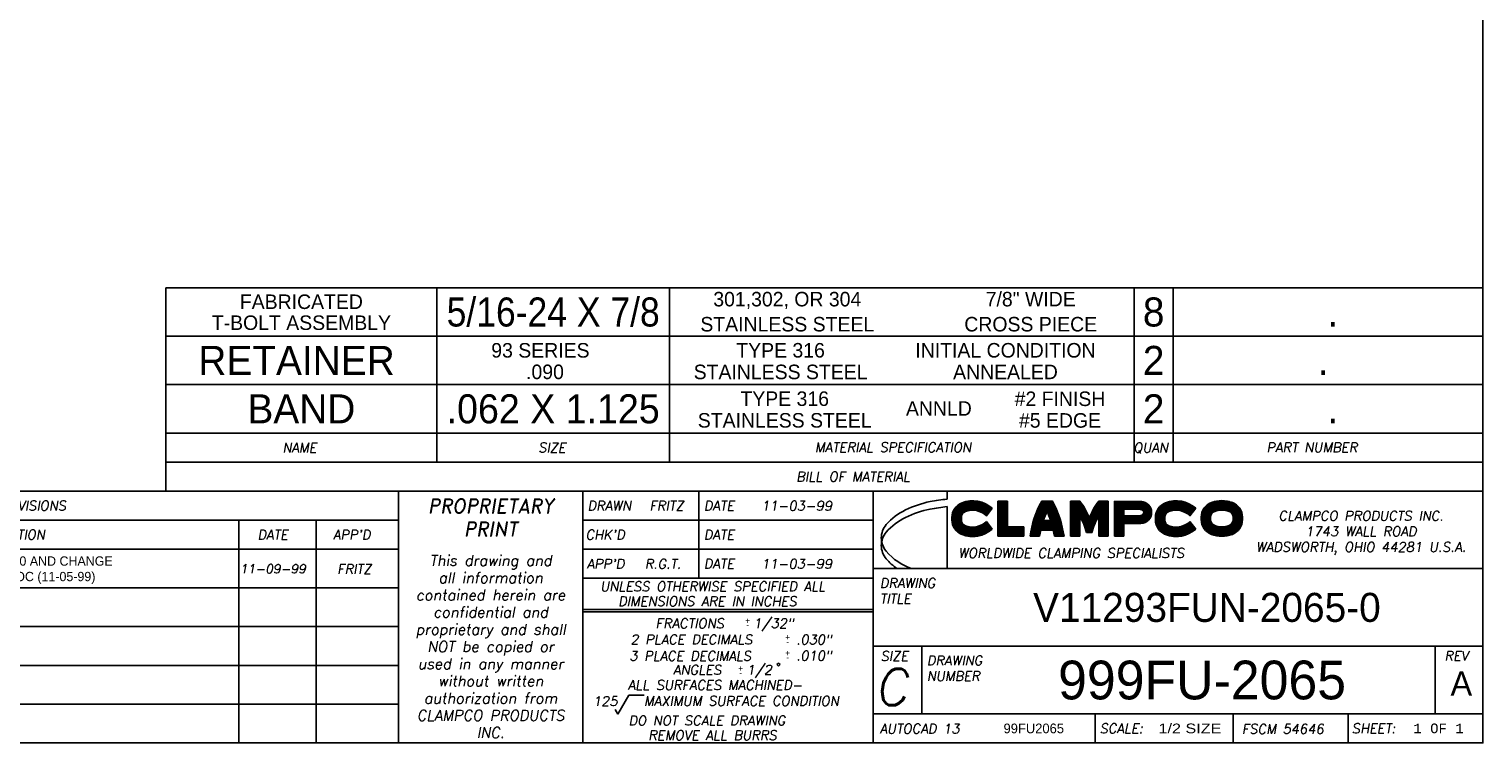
# Model space of a CAD drawing. Extents: x 0 to 21.2, y 0 to 16.2.
# Tile 4 of 6: x 11.8 to 21.2, y 0 to 4.6. Entities that reach past the tile are written whole.
import ezdxf
from ezdxf.enums import TextEntityAlignment as Align

# ---------------------------------------------------------------- set-up
doc = ezdxf.new("R2010")
doc.units = 0
doc.header["$LTSCALE"] = 0.1875
doc.header["$MEASUREMENT"] = 0
doc.layers.get('0').update_dxf_attribs({"linetype": 'CONTINUOUS'})
for name, color, linetype in [('B', 5, 'CONTINUOUS'), ('D', 2, 'CONTINUOUS'), ('O', 4, 'CONTINUOUS'), ('SP', 1, 'CONTINUOUS'), ('T', 2, 'CONTINUOUS')]:
    doc.layers.add(name, color=color, linetype=linetype)
doc.styles.add('MONOTXT', font='monotxt')
doc.styles.add('ROMAND', font='romand', dxfattribs={"oblique": 10})
doc.styles.add('ROMANS', font='romans', dxfattribs={"oblique": 10})
doc.styles.add('TXT', font='txt')

# ---------------------------------------------------------------- blocks, each defined once
blk = doc.blocks.new('DWNF')
at = {"layer": 'T', "color": 1, "style": 'ROMANS', "oblique": 10}
blk.add_text('FRITZ', height=0.062, dxfattribs=at).set_placement((-0.3194, 0.062))
blk.add_attdef('DATE', (0.4028, 0.062), '', height=0.062, dxfattribs=at)
blk = doc.blocks.new('RGT')
at = {"layer": 'T', "color": 3, "style": 'ROMANS', "oblique": 10}
blk.add_text('R.G.T.', height=0.062, dxfattribs=at).set_placement((-0.3498, 0.062))
blk.add_attdef('DATE', (0.4028, 0.062), '', height=0.062, dxfattribs=at)
blk = doc.blocks.new('TITLE')
at = {"layer": 'SP', "flags": 4}
for tag, height, p in [('TITLE?', 0.1875, (-1.7812, 0.7812)), ('DWG.NUMBER?', 0.25, (-1.8125, 0.2812))]:
    blk.add_attdef(tag, text='', height=height, dxfattribs=at).set_placement(p, align=Align.CENTER)
at = {"layer": 'T', "color": 2, "flags": 4}
for tag, p, style in [('FILENAME?', (-3.0938, 0.0625), 'TXT'), ('SHEETOF?', (-0.4487, 0.0629), 'MONOTXT')]:
    blk.add_attdef(tag, p, '', height=0.0625, dxfattribs=dict(at, style=style))
at = {"layer": 'T', "color": 2, "width": 1.181818, "flags": 4}
blk.add_attdef('SCALE?', text='', height=0.0625, dxfattribs=at).set_placement((-2.0938, 0.0625), (-1.6875, 0.0625), align=Align.FIT)
blk = doc.blocks.new('REVF1')
at = {"layer": 'O', "color": 2, "style": 'TXT'}
blk.add_attdef('0', (0.1491, 0.0631), '', height=0.125, dxfattribs=at)
at = {"layer": 'T', "color": 6, "style": 'ROMANS', "oblique": 10}
blk.add_text('FRITZ', height=0.062, dxfattribs=at).set_placement((4.2764, 0.0907))
blk.add_attdef('00-00-00', (3.649, 0.0949), '', height=0.0577, dxfattribs=at)
blk = doc.blocks.new('*X23')
at = {"color": 0}
for p, q in [((7.0852, 1.5035), (7.3248, 1.5035)), ((7.0874, 1.5074), (7.3278, 1.5074)), ((7.0898, 1.5112), (7.3308, 1.5112)), ((7.0925, 1.5151), (7.3326, 1.5151)), ((7.0954, 1.519), (7.3281, 1.519)), ((7.0987, 1.5229), (7.3233, 1.5229)), ((7.1023, 1.5268), (7.3181, 1.5268)), ((7.1063, 1.5306), (7.3126, 1.5306)), ((7.1108, 1.5345), (7.3066, 1.5345)), ((7.1159, 1.5384), (7.3, 1.5384)), ((7.1218, 1.5422), (7.2928, 1.5422)), ((7.1288, 1.5461), (7.2847, 1.5461)), ((7.1374, 1.55), (7.2754, 1.55)), ((7.1483, 1.5539), (7.2645, 1.5539)), ((7.1622, 1.5577), (7.2506, 1.5577)), ((7.1841, 1.5616), (7.2287, 1.5616)), ((7.0731, 1.457), (7.1341, 1.457)), ((7.0731, 1.4531), (7.1341, 1.4531)), ((7.0731, 1.4492), (7.1341, 1.4492)), ((7.0731, 1.4454), (7.1341, 1.4454)), ((7.0731, 1.4415), (7.1341, 1.4415)), ((7.0731, 1.4376), (7.1342, 1.4376)), ((7.0733, 1.4609), (7.1345, 1.4609)), ((7.0733, 1.4338), (7.1345, 1.4338)), ((7.0735, 1.4647), (7.1352, 1.4647)), ((7.0736, 1.4299), (7.1353, 1.4299)), ((7.074, 1.4686), (7.1363, 1.4686)), ((7.074, 1.426), (7.1365, 1.426)), ((7.0745, 1.4725), (7.1378, 1.4725)), ((7.0747, 1.4221), (7.1381, 1.4221)), ((7.0753, 1.4764), (7.1399, 1.4764)), ((7.0754, 1.4183), (7.1403, 1.4183)), ((7.0762, 1.4803), (7.1425, 1.4803)), ((7.0763, 1.4144), (7.143, 1.4144)), ((7.0772, 1.4841), (7.1459, 1.4841)), ((7.0774, 1.4105), (7.1465, 1.4105)), ((7.0785, 1.488), (7.1504, 1.488)), ((7.0799, 1.4919), (7.1566, 1.4919)), ((7.0814, 1.4957), (7.1668, 1.4957)), ((7.0832, 1.4996), (7.182, 1.4996)), ((7.2308, 1.4996), (7.3218, 1.4996)), ((7.246, 1.4957), (7.3188, 1.4957)), ((7.2565, 1.4919), (7.3158, 1.4919)), ((7.2649, 1.488), (7.3128, 1.488)), ((7.2709, 1.4105), (7.3103, 1.4105)), ((7.272, 1.4841), (7.3098, 1.4841)), ((7.2772, 1.4144), (7.3073, 1.4144)), ((7.2782, 1.4803), (7.3068, 1.4803)), ((7.2829, 1.4183), (7.3043, 1.4183)), ((7.2837, 1.4764), (7.3038, 1.4764)), ((7.2879, 1.4221), (7.3013, 1.4221)), ((7.2887, 1.4725), (7.3008, 1.4725)), ((7.2925, 1.426), (7.2983, 1.426)), ((7.2932, 1.4686), (7.2978, 1.4686)), ((7.0787, 1.4066), (7.1512, 1.4066)), ((7.0801, 1.4027), (7.158, 1.4027)), ((7.0817, 1.3989), (7.1688, 1.3989)), ((7.0835, 1.395), (7.1855, 1.395)), ((7.0855, 1.3911), (7.3253, 1.3911)), ((7.0877, 1.3873), (7.3283, 1.3873)), ((7.0902, 1.3834), (7.3313, 1.3834)), ((7.0929, 1.3795), (7.3319, 1.3795)), ((7.0959, 1.3756), (7.3274, 1.3756)), ((7.0992, 1.3718), (7.3225, 1.3718)), ((7.1029, 1.3679), (7.3173, 1.3679)), ((7.107, 1.364), (7.3116, 1.364)), ((7.1116, 1.3601), (7.3055, 1.3601)), ((7.1168, 1.3562), (7.2989, 1.3562)), ((7.1229, 1.3524), (7.2915, 1.3524)), ((7.13, 1.3485), (7.2833, 1.3485)), ((7.139, 1.3446), (7.2738, 1.3446)), ((7.1503, 1.3408), (7.2625, 1.3408)), ((7.165, 1.3369), (7.2478, 1.3369)), ((7.1903, 1.333), (7.2226, 1.333)), ((7.2273, 1.395), (7.3223, 1.395)), ((7.244, 1.3989), (7.3193, 1.3989)), ((7.255, 1.4027), (7.3163, 1.4027)), ((7.2636, 1.4066), (7.3133, 1.4066))]:
    blk.add_line(p, q, dxfattribs=at)
blk = doc.blocks.new('*X24')
at = {"color": 0}
for p, q in [((7.3699, 1.5577), (7.4309, 1.5577)), ((7.3699, 1.5539), (7.4309, 1.5539)), ((7.3699, 1.55), (7.4309, 1.55)), ((7.3699, 1.5461), (7.4309, 1.5461)), ((7.3699, 1.5422), (7.4309, 1.5422)), ((7.3699, 1.5384), (7.4309, 1.5384)), ((7.3699, 1.5345), (7.4309, 1.5345)), ((7.3699, 1.5306), (7.4309, 1.5306)), ((7.3699, 1.5268), (7.4309, 1.5268)), ((7.3699, 1.5229), (7.4309, 1.5229)), ((7.3699, 1.519), (7.4309, 1.519)), ((7.3699, 1.5151), (7.4309, 1.5151)), ((7.3699, 1.5112), (7.4309, 1.5112)), ((7.3699, 1.5074), (7.4309, 1.5074)), ((7.3699, 1.5035), (7.4309, 1.5035)), ((7.3699, 1.4996), (7.4309, 1.4996)), ((7.3699, 1.4957), (7.4309, 1.4957)), ((7.3699, 1.4919), (7.4309, 1.4919)), ((7.3699, 1.488), (7.4309, 1.488)), ((7.3699, 1.4841), (7.4309, 1.4841)), ((7.3699, 1.4803), (7.4309, 1.4803)), ((7.3699, 1.4764), (7.4309, 1.4764)), ((7.3699, 1.4725), (7.4309, 1.4725)), ((7.3699, 1.4686), (7.4309, 1.4686)), ((7.3699, 1.4647), (7.4309, 1.4647)), ((7.3699, 1.4609), (7.4309, 1.4609)), ((7.3699, 1.457), (7.4309, 1.457)), ((7.3699, 1.4531), (7.4309, 1.4531)), ((7.3699, 1.4492), (7.4309, 1.4492)), ((7.3699, 1.4454), (7.4309, 1.4454)), ((7.3699, 1.4415), (7.4309, 1.4415)), ((7.3699, 1.4376), (7.4309, 1.4376)), ((7.3699, 1.4338), (7.4309, 1.4338)), ((7.3699, 1.4299), (7.4309, 1.4299)), ((7.3699, 1.426), (7.4309, 1.426)), ((7.3699, 1.4221), (7.4309, 1.4221)), ((7.3699, 1.4183), (7.4309, 1.4183)), ((7.3699, 1.4144), (7.4309, 1.4144)), ((7.3699, 1.4105), (7.4309, 1.4105)), ((7.3699, 1.4066), (7.4309, 1.4066)), ((7.3699, 1.4027), (7.4309, 1.4027)), ((7.3699, 1.3989), (7.4309, 1.3989)), ((7.3699, 1.395), (7.4309, 1.395)), ((7.3699, 1.3911), (7.5366, 1.3911)), ((7.3699, 1.3873), (7.5366, 1.3873)), ((7.3699, 1.3834), (7.5366, 1.3834)), ((7.3699, 1.3795), (7.5366, 1.3795)), ((7.3699, 1.3756), (7.5366, 1.3756)), ((7.3699, 1.3718), (7.5366, 1.3718)), ((7.3699, 1.3679), (7.5366, 1.3679)), ((7.3699, 1.364), (7.5366, 1.364)), ((7.3699, 1.3601), (7.5366, 1.3601)), ((7.3699, 1.3562), (7.5366, 1.3562)), ((7.3699, 1.3524), (7.5366, 1.3524)), ((7.3699, 1.3485), (7.5366, 1.3485)), ((7.3699, 1.3446), (7.5366, 1.3446)), ((7.3699, 1.3408), (7.5366, 1.3408)), ((7.3699, 1.3369), (7.5366, 1.3369))]:
    blk.add_line(p, q, dxfattribs=at)
blk = doc.blocks.new('*X25')
at = {"color": 0}
for p, q in [((7.6246, 1.5035), (7.7495, 1.5035)), ((7.6262, 1.5074), (7.7478, 1.5074)), ((7.6279, 1.5112), (7.7461, 1.5112)), ((7.6296, 1.5151), (7.7444, 1.5151)), ((7.6314, 1.519), (7.7427, 1.519)), ((7.6331, 1.5229), (7.7409, 1.5229)), ((7.6349, 1.5268), (7.7391, 1.5268)), ((7.6368, 1.5306), (7.7373, 1.5306)), ((7.6386, 1.5345), (7.7354, 1.5345)), ((7.6405, 1.5384), (7.7335, 1.5384)), ((7.6425, 1.5422), (7.7316, 1.5422)), ((7.6444, 1.5461), (7.7296, 1.5461)), ((7.6464, 1.55), (7.7276, 1.55)), ((7.6484, 1.5539), (7.7256, 1.5539)), ((7.6505, 1.5577), (7.7236, 1.5577)), ((7.5928, 1.4105), (7.7813, 1.4105)), ((7.5938, 1.4144), (7.7802, 1.4144)), ((7.5949, 1.4183), (7.7792, 1.4183)), ((7.5959, 1.4221), (7.7781, 1.4221)), ((7.5971, 1.426), (7.777, 1.426)), ((7.5982, 1.4299), (7.7759, 1.4299)), ((7.5993, 1.4338), (7.7747, 1.4338)), ((7.6005, 1.4376), (7.6646, 1.4376)), ((7.6017, 1.4415), (7.666, 1.4415)), ((7.603, 1.4454), (7.6673, 1.4454)), ((7.6042, 1.4492), (7.6687, 1.4492)), ((7.6055, 1.4531), (7.6701, 1.4531)), ((7.6068, 1.457), (7.6716, 1.457)), ((7.6081, 1.4609), (7.6731, 1.4609)), ((7.6095, 1.4647), (7.6746, 1.4647)), ((7.6109, 1.4686), (7.6761, 1.4686)), ((7.6123, 1.4725), (7.6777, 1.4725)), ((7.6137, 1.4764), (7.6793, 1.4764)), ((7.6152, 1.4803), (7.6809, 1.4803)), ((7.6167, 1.4841), (7.6826, 1.4841)), ((7.6182, 1.488), (7.6843, 1.488)), ((7.6198, 1.4919), (7.686, 1.4919)), ((7.6213, 1.4957), (7.7527, 1.4957)), ((7.6229, 1.4996), (7.7511, 1.4996)), ((7.688, 1.4919), (7.7543, 1.4919)), ((7.6897, 1.488), (7.7558, 1.488)), ((7.6914, 1.4841), (7.7574, 1.4841)), ((7.6931, 1.4803), (7.7589, 1.4803)), ((7.6947, 1.4764), (7.7603, 1.4764)), ((7.6963, 1.4725), (7.7618, 1.4725)), ((7.6979, 1.4686), (7.7632, 1.4686)), ((7.6995, 1.4647), (7.7646, 1.4647)), ((7.701, 1.4609), (7.7659, 1.4609)), ((7.7025, 1.457), (7.7673, 1.457)), ((7.7039, 1.4531), (7.7686, 1.4531)), ((7.7053, 1.4492), (7.7698, 1.4492)), ((7.7067, 1.4454), (7.7711, 1.4454)), ((7.7081, 1.4415), (7.7723, 1.4415)), ((7.7094, 1.4376), (7.7735, 1.4376)), ((7.5777, 1.3369), (7.6394, 1.3369)), ((7.5783, 1.3408), (7.6401, 1.3408)), ((7.5789, 1.3446), (7.6407, 1.3446)), ((7.5795, 1.3485), (7.6414, 1.3485)), ((7.5802, 1.3524), (7.6421, 1.3524)), ((7.5809, 1.3562), (7.6429, 1.3562)), ((7.5816, 1.3601), (7.6437, 1.3601)), ((7.5823, 1.364), (7.6445, 1.364)), ((7.583, 1.3679), (7.6453, 1.3679)), ((7.5838, 1.3718), (7.6461, 1.3718)), ((7.5846, 1.3756), (7.7895, 1.3756)), ((7.5854, 1.3795), (7.7887, 1.3795)), ((7.5862, 1.3834), (7.7878, 1.3834)), ((7.5871, 1.3873), (7.7869, 1.3873)), ((7.588, 1.3911), (7.7861, 1.3911)), ((7.5889, 1.395), (7.7852, 1.395)), ((7.5898, 1.3989), (7.7842, 1.3989)), ((7.5908, 1.4027), (7.7833, 1.4027)), ((7.5918, 1.4066), (7.7823, 1.4066)), ((7.7279, 1.3718), (7.7903, 1.3718)), ((7.7288, 1.3679), (7.791, 1.3679)), ((7.7296, 1.364), (7.7918, 1.364)), ((7.7304, 1.3601), (7.7925, 1.3601)), ((7.7312, 1.3562), (7.7932, 1.3562)), ((7.7319, 1.3524), (7.7939, 1.3524)), ((7.7326, 1.3485), (7.7945, 1.3485)), ((7.7333, 1.3446), (7.7952, 1.3446)), ((7.734, 1.3408), (7.7958, 1.3408)), ((7.7346, 1.3369), (7.7963, 1.3369))]:
    blk.add_line(p, q, dxfattribs=at)
blk = doc.blocks.new('*X26')
at = {"color": 0}
for p, q in [((7.8375, 1.5577), (7.9014, 1.5577)), ((7.8375, 1.5539), (7.9043, 1.5539)), ((7.8375, 1.55), (7.9072, 1.55)), ((7.8375, 1.5461), (7.91, 1.5461)), ((7.8375, 1.5422), (7.9128, 1.5422)), ((7.8375, 1.5384), (7.9154, 1.5384)), ((7.8375, 1.5345), (7.918, 1.5345)), ((7.8375, 1.5306), (7.9205, 1.5306)), ((7.8375, 1.5268), (7.9229, 1.5268)), ((7.8375, 1.5229), (7.9253, 1.5229)), ((7.8375, 1.519), (7.9276, 1.519)), ((7.8375, 1.5151), (7.9298, 1.5151)), ((7.8375, 1.5112), (7.932, 1.5112)), ((7.8375, 1.5074), (7.9341, 1.5074)), ((7.8375, 1.5035), (7.9362, 1.5035)), ((7.9827, 1.5035), (8.0814, 1.5035)), ((7.9847, 1.5074), (8.0814, 1.5074)), ((7.9868, 1.5112), (8.0814, 1.5112)), ((7.989, 1.5151), (8.0814, 1.5151)), ((7.9912, 1.519), (8.0814, 1.519)), ((7.9935, 1.5229), (8.0814, 1.5229)), ((7.9959, 1.5268), (8.0814, 1.5268)), ((7.9983, 1.5306), (8.0814, 1.5306)), ((8.0009, 1.5345), (8.0814, 1.5345)), ((8.0034, 1.5384), (8.0814, 1.5384)), ((8.0061, 1.5422), (8.0814, 1.5422)), ((8.0088, 1.5461), (8.0814, 1.5461)), ((8.0116, 1.55), (8.0814, 1.55)), ((8.0145, 1.5539), (8.0814, 1.5539)), ((8.0175, 1.5577), (8.0814, 1.5577)), ((7.8375, 1.4996), (7.9381, 1.4996)), ((7.8375, 1.4957), (7.9401, 1.4957)), ((7.8375, 1.4919), (7.9419, 1.4919)), ((7.8375, 1.488), (7.9438, 1.488)), ((7.8375, 1.4841), (7.9455, 1.4841)), ((7.8375, 1.4803), (7.9472, 1.4803)), ((7.8375, 1.4764), (7.9489, 1.4764)), ((7.8375, 1.4725), (7.9504, 1.4725)), ((7.8375, 1.4686), (7.952, 1.4686)), ((7.8375, 1.4647), (7.9535, 1.4647)), ((7.8375, 1.4609), (7.8984, 1.4609)), ((7.8375, 1.457), (7.8984, 1.457)), ((7.8375, 1.4531), (7.8984, 1.4531)), ((7.8375, 1.4492), (7.8984, 1.4492)), ((7.8375, 1.4454), (7.8984, 1.4454)), ((7.8375, 1.4415), (7.8984, 1.4415)), ((7.8375, 1.4376), (7.8984, 1.4376)), ((7.8375, 1.4338), (7.8984, 1.4338)), ((7.8375, 1.4299), (7.8984, 1.4299)), ((7.8375, 1.426), (7.8984, 1.426)), ((7.8375, 1.4221), (7.8984, 1.4221)), ((7.8375, 1.4183), (7.8984, 1.4183)), ((7.8375, 1.4144), (7.8984, 1.4144)), ((7.8375, 1.4105), (7.8984, 1.4105)), ((7.8989, 1.4609), (7.9549, 1.4609)), ((7.9012, 1.457), (7.9563, 1.457)), ((7.9035, 1.4531), (7.9576, 1.4531)), ((7.9057, 1.4492), (7.9589, 1.4492)), ((7.9078, 1.4454), (8.011, 1.4454)), ((7.9099, 1.4415), (8.009, 1.4415)), ((7.9119, 1.4376), (8.007, 1.4376)), ((7.9138, 1.4338), (8.005, 1.4338)), ((7.9157, 1.4299), (8.0031, 1.4299)), ((7.9175, 1.426), (8.0013, 1.426)), ((7.9193, 1.4221), (7.9995, 1.4221)), ((7.921, 1.4183), (7.9978, 1.4183)), ((7.9227, 1.4144), (7.9961, 1.4144)), ((7.9243, 1.4105), (7.9945, 1.4105)), ((7.9599, 1.4492), (8.0132, 1.4492)), ((7.9612, 1.4531), (8.0154, 1.4531)), ((7.9626, 1.457), (8.0176, 1.457)), ((7.9639, 1.4609), (8.02, 1.4609)), ((7.9654, 1.4647), (8.0814, 1.4647)), ((7.9669, 1.4686), (8.0814, 1.4686)), ((7.9684, 1.4725), (8.0814, 1.4725)), ((7.97, 1.4764), (8.0814, 1.4764)), ((7.9716, 1.4803), (8.0814, 1.4803)), ((7.9733, 1.4841), (8.0814, 1.4841)), ((7.9751, 1.488), (8.0814, 1.488)), ((7.9769, 1.4919), (8.0814, 1.4919)), ((7.9788, 1.4957), (8.0814, 1.4957)), ((7.9807, 1.4996), (8.0814, 1.4996)), ((8.0204, 1.4609), (8.0814, 1.4609)), ((8.0204, 1.457), (8.0814, 1.457)), ((8.0204, 1.4531), (8.0814, 1.4531)), ((8.0204, 1.4492), (8.0814, 1.4492)), ((8.0204, 1.4454), (8.0814, 1.4454)), ((8.0204, 1.4415), (8.0814, 1.4415)), ((8.0204, 1.4376), (8.0814, 1.4376)), ((8.0204, 1.4338), (8.0814, 1.4338)), ((8.0204, 1.4299), (8.0814, 1.4299)), ((8.0204, 1.426), (8.0814, 1.426)), ((8.0204, 1.4221), (8.0814, 1.4221)), ((8.0204, 1.4183), (8.0814, 1.4183)), ((8.0204, 1.4144), (8.0814, 1.4144)), ((8.0204, 1.4105), (8.0814, 1.4105)), ((7.8375, 1.4066), (7.8984, 1.4066)), ((7.8375, 1.4027), (7.8984, 1.4027)), ((7.8375, 1.3989), (7.8984, 1.3989)), ((7.8375, 1.395), (7.8984, 1.395)), ((7.8375, 1.3911), (7.8984, 1.3911)), ((7.8375, 1.3873), (7.8984, 1.3873)), ((7.8375, 1.3834), (7.8984, 1.3834)), ((7.8375, 1.3795), (7.8984, 1.3795)), ((7.8375, 1.3756), (7.8984, 1.3756)), ((7.8375, 1.3718), (7.8984, 1.3718)), ((7.8375, 1.3679), (7.8984, 1.3679)), ((7.8375, 1.364), (7.8984, 1.364)), ((7.8375, 1.3601), (7.8984, 1.3601)), ((7.8375, 1.3562), (7.8984, 1.3562)), ((7.8375, 1.3524), (7.8984, 1.3524)), ((7.8375, 1.3485), (7.8984, 1.3485)), ((7.8375, 1.3446), (7.8984, 1.3446)), ((7.8375, 1.3408), (7.8984, 1.3408)), ((7.8375, 1.3369), (7.8984, 1.3369)), ((7.9259, 1.4066), (7.993, 1.4066)), ((7.9274, 1.4027), (7.9915, 1.4027)), ((7.9288, 1.3989), (7.99, 1.3989)), ((7.9302, 1.395), (7.9886, 1.395)), ((7.9316, 1.3911), (7.9873, 1.3911)), ((7.9329, 1.3873), (7.986, 1.3873)), ((7.9341, 1.3834), (7.9847, 1.3834)), ((7.9354, 1.3795), (7.9835, 1.3795)), ((7.9365, 1.3756), (7.9823, 1.3756)), ((7.9376, 1.3718), (7.9812, 1.3718)), ((7.9387, 1.3679), (7.9802, 1.3679)), ((7.9397, 1.364), (7.9792, 1.364)), ((7.9407, 1.3601), (7.9782, 1.3601)), ((8.0204, 1.4066), (8.0814, 1.4066)), ((8.0204, 1.4027), (8.0814, 1.4027)), ((8.0204, 1.3989), (8.0814, 1.3989)), ((8.0204, 1.395), (8.0814, 1.395)), ((8.0204, 1.3911), (8.0814, 1.3911)), ((8.0204, 1.3873), (8.0814, 1.3873)), ((8.0204, 1.3834), (8.0814, 1.3834)), ((8.0204, 1.3795), (8.0814, 1.3795)), ((8.0204, 1.3756), (8.0814, 1.3756)), ((8.0204, 1.3718), (8.0814, 1.3718)), ((8.0204, 1.3679), (8.0814, 1.3679)), ((8.0204, 1.364), (8.0814, 1.364)), ((8.0204, 1.3601), (8.0814, 1.3601)), ((8.0204, 1.3562), (8.0814, 1.3562)), ((8.0204, 1.3524), (8.0814, 1.3524)), ((8.0204, 1.3485), (8.0814, 1.3485)), ((8.0204, 1.3446), (8.0814, 1.3446)), ((8.0204, 1.3408), (8.0814, 1.3408)), ((8.0204, 1.3369), (8.0814, 1.3369))]:
    blk.add_line(p, q, dxfattribs=at)
blk = doc.blocks.new('*X27')
at = {"color": 0}
for p, q in [((8.122, 1.5577), (8.2989, 1.5577)), ((8.122, 1.5539), (8.3156, 1.5539)), ((8.122, 1.55), (8.3243, 1.55)), ((8.122, 1.5461), (8.3308, 1.5461)), ((8.122, 1.5422), (8.336, 1.5422)), ((8.122, 1.5384), (8.3404, 1.5384)), ((8.122, 1.5345), (8.3441, 1.5345)), ((8.122, 1.5306), (8.3473, 1.5306)), ((8.122, 1.5268), (8.3501, 1.5268)), ((8.122, 1.5229), (8.3525, 1.5229)), ((8.122, 1.519), (8.3546, 1.519)), ((8.122, 1.5151), (8.3564, 1.5151)), ((8.122, 1.5112), (8.3579, 1.5112)), ((8.122, 1.5074), (8.183, 1.5074)), ((8.122, 1.5035), (8.183, 1.5035)), ((8.2889, 1.5074), (8.3591, 1.5074)), ((8.3031, 1.5035), (8.3601, 1.5035)), ((8.122, 1.4996), (8.183, 1.4996)), ((8.122, 1.4957), (8.183, 1.4957)), ((8.122, 1.4919), (8.183, 1.4919)), ((8.122, 1.488), (8.183, 1.488)), ((8.122, 1.4841), (8.183, 1.4841)), ((8.122, 1.4803), (8.183, 1.4803)), ((8.122, 1.4764), (8.183, 1.4764)), ((8.122, 1.4725), (8.183, 1.4725)), ((8.122, 1.4686), (8.183, 1.4686)), ((8.122, 1.4647), (8.3582, 1.4647)), ((8.122, 1.4609), (8.3567, 1.4609)), ((8.122, 1.457), (8.355, 1.457)), ((8.122, 1.4531), (8.353, 1.4531)), ((8.122, 1.4492), (8.3506, 1.4492)), ((8.122, 1.4454), (8.3479, 1.4454)), ((8.122, 1.4415), (8.3448, 1.4415)), ((8.122, 1.4376), (8.3412, 1.4376)), ((8.122, 1.4338), (8.337, 1.4338)), ((8.122, 1.4299), (8.332, 1.4299)), ((8.122, 1.426), (8.3258, 1.426)), ((8.122, 1.4221), (8.3177, 1.4221)), ((8.122, 1.4183), (8.3043, 1.4183)), ((8.122, 1.4144), (8.183, 1.4144)), ((8.122, 1.4105), (8.183, 1.4105)), ((8.2968, 1.4686), (8.3594, 1.4686)), ((8.3041, 1.4725), (8.3603, 1.4725)), ((8.3071, 1.4996), (8.3609, 1.4996)), ((8.3076, 1.4764), (8.3611, 1.4764)), ((8.3094, 1.4957), (8.3615, 1.4957)), ((8.3097, 1.4803), (8.3616, 1.4803)), ((8.3107, 1.4919), (8.3618, 1.4919)), ((8.3108, 1.4841), (8.3619, 1.4841)), ((8.3111, 1.488), (8.362, 1.488)), ((8.122, 1.4066), (8.183, 1.4066)), ((8.122, 1.4027), (8.183, 1.4027)), ((8.122, 1.3989), (8.183, 1.3989)), ((8.122, 1.395), (8.183, 1.395)), ((8.122, 1.3911), (8.183, 1.3911)), ((8.122, 1.3873), (8.183, 1.3873)), ((8.122, 1.3834), (8.183, 1.3834)), ((8.122, 1.3795), (8.183, 1.3795)), ((8.122, 1.3756), (8.183, 1.3756)), ((8.122, 1.3718), (8.183, 1.3718)), ((8.122, 1.3679), (8.183, 1.3679)), ((8.122, 1.364), (8.183, 1.364)), ((8.122, 1.3601), (8.183, 1.3601)), ((8.122, 1.3562), (8.183, 1.3562)), ((8.122, 1.3524), (8.183, 1.3524)), ((8.122, 1.3485), (8.183, 1.3485)), ((8.122, 1.3446), (8.183, 1.3446)), ((8.122, 1.3408), (8.183, 1.3408)), ((8.122, 1.3369), (8.183, 1.3369))]:
    blk.add_line(p, q, dxfattribs=at)
blk = doc.blocks.new('*X28')
at = {"color": 0}
for p, q in [((8.3984, 1.5035), (8.638, 1.5035)), ((8.4006, 1.5074), (8.641, 1.5074)), ((8.403, 1.5112), (8.644, 1.5112)), ((8.4057, 1.5151), (8.6459, 1.5151)), ((8.4086, 1.519), (8.6413, 1.519)), ((8.4119, 1.5229), (8.6365, 1.5229)), ((8.4155, 1.5268), (8.6313, 1.5268)), ((8.4195, 1.5306), (8.6258, 1.5306)), ((8.424, 1.5345), (8.6198, 1.5345)), ((8.4292, 1.5384), (8.6132, 1.5384)), ((8.435, 1.5422), (8.606, 1.5422)), ((8.442, 1.5461), (8.5979, 1.5461)), ((8.4506, 1.55), (8.5886, 1.55)), ((8.4615, 1.5539), (8.5777, 1.5539)), ((8.4755, 1.5577), (8.5638, 1.5577)), ((8.4973, 1.5616), (8.5419, 1.5616)), ((8.3863, 1.457), (8.4473, 1.457)), ((8.3863, 1.4531), (8.4473, 1.4531)), ((8.3863, 1.4492), (8.4473, 1.4492)), ((8.3863, 1.4454), (8.4473, 1.4454)), ((8.3863, 1.4415), (8.4473, 1.4415)), ((8.3863, 1.4376), (8.4474, 1.4376)), ((8.3865, 1.4609), (8.4477, 1.4609)), ((8.3865, 1.4338), (8.4478, 1.4338)), ((8.3867, 1.4647), (8.4484, 1.4647)), ((8.3868, 1.4299), (8.4485, 1.4299)), ((8.3872, 1.4686), (8.4495, 1.4686)), ((8.3873, 1.426), (8.4497, 1.426)), ((8.3878, 1.4725), (8.451, 1.4725)), ((8.3879, 1.4221), (8.4513, 1.4221)), ((8.3885, 1.4764), (8.4531, 1.4764)), ((8.3886, 1.4183), (8.4535, 1.4183)), ((8.3894, 1.4803), (8.4557, 1.4803)), ((8.3895, 1.4144), (8.4562, 1.4144)), ((8.3904, 1.4841), (8.4591, 1.4841)), ((8.3906, 1.4105), (8.4598, 1.4105)), ((8.3917, 1.488), (8.4636, 1.488)), ((8.3931, 1.4919), (8.4699, 1.4919)), ((8.3946, 1.4957), (8.48, 1.4957)), ((8.3964, 1.4996), (8.4952, 1.4996)), ((8.5441, 1.4996), (8.635, 1.4996)), ((8.5592, 1.4957), (8.632, 1.4957)), ((8.5697, 1.4919), (8.629, 1.4919)), ((8.5781, 1.488), (8.626, 1.488)), ((8.5841, 1.4105), (8.6235, 1.4105)), ((8.5852, 1.4841), (8.623, 1.4841)), ((8.5905, 1.4144), (8.6205, 1.4144)), ((8.5914, 1.4803), (8.62, 1.4803)), ((8.5961, 1.4183), (8.6175, 1.4183)), ((8.5969, 1.4764), (8.617, 1.4764)), ((8.6011, 1.4221), (8.6145, 1.4221)), ((8.6019, 1.4725), (8.614, 1.4725)), ((8.6057, 1.426), (8.6115, 1.426)), ((8.6064, 1.4686), (8.611, 1.4686)), ((8.3919, 1.4066), (8.4644, 1.4066)), ((8.3933, 1.4027), (8.4712, 1.4027)), ((8.3949, 1.3989), (8.482, 1.3989)), ((8.3967, 1.395), (8.4987, 1.395)), ((8.3987, 1.3911), (8.6385, 1.3911)), ((8.4009, 1.3873), (8.6415, 1.3873)), ((8.4034, 1.3834), (8.6445, 1.3834)), ((8.4061, 1.3795), (8.6451, 1.3795)), ((8.4091, 1.3756), (8.6406, 1.3756)), ((8.4124, 1.3718), (8.6357, 1.3718)), ((8.4161, 1.3679), (8.6305, 1.3679)), ((8.4202, 1.364), (8.6248, 1.364)), ((8.4248, 1.3601), (8.6187, 1.3601)), ((8.43, 1.3562), (8.6121, 1.3562)), ((8.4361, 1.3524), (8.6047, 1.3524)), ((8.4432, 1.3485), (8.5965, 1.3485)), ((8.4522, 1.3446), (8.587, 1.3446)), ((8.4635, 1.3408), (8.5757, 1.3408)), ((8.4782, 1.3369), (8.5611, 1.3369)), ((8.5035, 1.333), (8.5358, 1.333)), ((8.5405, 1.395), (8.6355, 1.395)), ((8.5572, 1.3989), (8.6325, 1.3989)), ((8.5682, 1.4027), (8.6295, 1.4027)), ((8.5768, 1.4066), (8.6265, 1.4066))]:
    blk.add_line(p, q, dxfattribs=at)
blk = doc.blocks.new('*X29')
at = {"color": 0}
for p, q in [((8.6932, 1.5035), (8.9372, 1.5035)), ((8.6953, 1.5074), (8.9351, 1.5074)), ((8.6977, 1.5112), (8.9328, 1.5112)), ((8.7003, 1.5151), (8.9302, 1.5151)), ((8.7031, 1.519), (8.9274, 1.519)), ((8.7062, 1.5229), (8.9243, 1.5229)), ((8.7097, 1.5268), (8.9208, 1.5268)), ((8.7136, 1.5306), (8.9169, 1.5306)), ((8.7179, 1.5345), (8.9126, 1.5345)), ((8.7228, 1.5384), (8.9077, 1.5384)), ((8.7283, 1.5422), (8.9022, 1.5422)), ((8.7348, 1.5461), (8.8957, 1.5461)), ((8.7427, 1.55), (8.8878, 1.55)), ((8.7528, 1.5539), (8.8777, 1.5539)), ((8.7653, 1.5577), (8.8652, 1.5577)), ((8.7828, 1.5616), (8.8477, 1.5616)), ((8.682, 1.4609), (8.7431, 1.4609)), ((8.682, 1.457), (8.7429, 1.457)), ((8.682, 1.4531), (8.7429, 1.4531)), ((8.682, 1.4492), (8.7429, 1.4492)), ((8.682, 1.4454), (8.7429, 1.4454)), ((8.682, 1.4415), (8.7429, 1.4415)), ((8.682, 1.4376), (8.7431, 1.4376)), ((8.6822, 1.4338), (8.7436, 1.4338)), ((8.6823, 1.4647), (8.7437, 1.4647)), ((8.6826, 1.4686), (8.7447, 1.4686)), ((8.6826, 1.4299), (8.7446, 1.4299)), ((8.6831, 1.4725), (8.746, 1.4725)), ((8.6831, 1.426), (8.7459, 1.426)), ((8.6838, 1.4764), (8.7479, 1.4764)), ((8.6838, 1.4221), (8.7477, 1.4221)), ((8.6846, 1.4183), (8.7501, 1.4183)), ((8.6847, 1.4803), (8.7503, 1.4803)), ((8.6856, 1.4144), (8.7531, 1.4144)), ((8.6857, 1.4841), (8.7534, 1.4841)), ((8.6867, 1.4105), (8.757, 1.4105)), ((8.6868, 1.488), (8.7574, 1.488)), ((8.6881, 1.4919), (8.7628, 1.4919)), ((8.6897, 1.4957), (8.7713, 1.4957)), ((8.6913, 1.4996), (8.7841, 1.4996)), ((8.8464, 1.4996), (8.9391, 1.4996)), ((8.8592, 1.4957), (8.9408, 1.4957)), ((8.8677, 1.4919), (8.9423, 1.4919)), ((8.8731, 1.488), (8.9437, 1.488)), ((8.8735, 1.4105), (8.9438, 1.4105)), ((8.8771, 1.4841), (8.9448, 1.4841)), ((8.8774, 1.4144), (8.9449, 1.4144)), ((8.8802, 1.4803), (8.9458, 1.4803)), ((8.8804, 1.4183), (8.9459, 1.4183)), ((8.8826, 1.4764), (8.9467, 1.4764)), ((8.8828, 1.4221), (8.9467, 1.4221)), ((8.8845, 1.4725), (8.9473, 1.4725)), ((8.8846, 1.426), (8.9474, 1.426)), ((8.8858, 1.4686), (8.9479, 1.4686)), ((8.8859, 1.4299), (8.9479, 1.4299)), ((8.8868, 1.4647), (8.9482, 1.4647)), ((8.8869, 1.4338), (8.9483, 1.4338)), ((8.8874, 1.4609), (8.9485, 1.4609)), ((8.8874, 1.4376), (8.9485, 1.4376)), ((8.8876, 1.457), (8.9485, 1.457)), ((8.8876, 1.4531), (8.9485, 1.4531)), ((8.8876, 1.4492), (8.9485, 1.4492)), ((8.8876, 1.4454), (8.9485, 1.4454)), ((8.8876, 1.4415), (8.9485, 1.4415)), ((8.688, 1.4066), (8.7623, 1.4066)), ((8.6895, 1.4027), (8.7705, 1.4027)), ((8.6912, 1.3989), (8.7829, 1.3989)), ((8.6931, 1.395), (8.8076, 1.395)), ((8.6952, 1.3911), (8.9353, 1.3911)), ((8.6975, 1.3873), (8.933, 1.3873)), ((8.7, 1.3834), (8.9305, 1.3834)), ((8.7029, 1.3795), (8.9276, 1.3795)), ((8.706, 1.3756), (8.9245, 1.3756)), ((8.7094, 1.3718), (8.9211, 1.3718)), ((8.7133, 1.3679), (8.9172, 1.3679)), ((8.7175, 1.364), (8.913, 1.364)), ((8.7224, 1.3601), (8.9081, 1.3601)), ((8.7279, 1.3562), (8.9026, 1.3562)), ((8.7343, 1.3524), (8.8962, 1.3524)), ((8.742, 1.3485), (8.8885, 1.3485)), ((8.7519, 1.3446), (8.8786, 1.3446)), ((8.7642, 1.3408), (8.8663, 1.3408)), ((8.7811, 1.3369), (8.8494, 1.3369)), ((8.8229, 1.395), (8.9374, 1.395)), ((8.8476, 1.3989), (8.9393, 1.3989)), ((8.86, 1.4027), (8.941, 1.4027)), ((8.8682, 1.4066), (8.9425, 1.4066))]:
    blk.add_line(p, q, dxfattribs=at)
blk = doc.blocks.new('O')
at = {"layer": 'O'}
for p, q in [((0.017, 0.042), (-0.004, 0.021)), ((-0.004, 0.021), (0.018, 0.001)), ((0.038, 0.022), (0.017, 0.042)), ((0.018, 0.001), (0.038, 0.022))]:
    blk.add_line(p, q, dxfattribs=at)
blk = doc.blocks.new('C')
at = {"layer": 'B'}
for p, q in [((12.6875, 1.6255), (12.6875, 2.0005)), ((15.9375, 1.813), (15.9375, 2.0005)), ((18.9375, 1.813), (18.9375, 2.0005)), ((19.1875, 1.813), (19.1875, 2.0005)), ((14.1894, 1.6255), (14.1894, 0.0005)), ((15.3784, 1.6255), (15.3784, 0.0005)), ((16.1284, 1.6255), (16.1284, 1.063)), ((17.2534, 1.6255), (17.2534, 0.0005)), ((15.3784, 1.438), (17.2534, 1.438)), ((15.3784, 1.2505), (17.2534, 1.2505)), ((15.3784, 1.063), (17.2534, 1.063)), ((17.2534, 1.1255), (21.1875, 1.1255)), ((15.3784, 0.8605), (17.2534, 0.8605)), ((15.3784, 0.8455), (17.2534, 0.8455)), ((17.2534, 0.6255), (21.1875, 0.6255)), ((17.5659, 0.6255), (17.5659, 0.188)), ((20.8784, 0.6255), (20.8784, 0.188)), ((17.2534, 0.188), (21.1875, 0.188)), ((18.6852, 0.0005), (18.6852, 0.188)), ((19.5756, 0.0005), (19.5756, 0.188)), ((20.3188, 0.0005), (20.3188, 0.188))]:
    blk.add_line(p, q, dxfattribs=at)
at = {"layer": 'B', "color": 5}
for p, q in [((12.6875, 2.0005), (21.1875, 2.0005)), ((14.4375, 1.813), (14.4375, 2.0005)), ((12.6875, 1.813), (21.1875, 1.813)), ((9.5175, 1.6255), (21.1875, 1.6255)), ((9.5175, 1.438), (14.1894, 1.438)), ((13.1581, 1.438), (13.1581, 0.0005)), ((13.6581, 1.438), (13.6581, 0.0005)), ((9.5175, 1.2505), (14.1894, 1.2505)), ((9.5175, 1.0005), (14.1894, 1.0005)), ((9.5175, 0.7505), (14.1894, 0.7505)), ((9.5175, 0.5005), (14.1894, 0.5005)), ((9.5175, 0.2505), (14.1894, 0.2505))]:
    blk.add_line(p, q, dxfattribs=at)
at = {"layer": 'B'}
blk.add_lwpolyline([(0, 16.25), (0, 0), (21.1875, 0), (21.1875, 16.25)], close=True, dxfattribs=at)
at = {"layer": 'T', "color": 6}
for p, q in [((17.7296, 1.6255), (17.7296, 1.5738)), ((17.7296, 1.5252), (17.7296, 1.1255)), ((17.9833, 1.4661), (18.0208, 1.5145)), ((18.0574, 1.5615), (18.1184, 1.5615)), ((18.0574, 1.5615), (18.0574, 1.3338)), ((18.1184, 1.5615), (18.1184, 1.3948)), ((18.34, 1.5615), (18.4091, 1.5615)), ((18.525, 1.5615), (18.5859, 1.5615)), ((18.525, 1.5615), (18.525, 1.3338)), ((18.7079, 1.5615), (18.7689, 1.5615)), ((18.7689, 1.5615), (18.7689, 1.3338)), ((18.8095, 1.5615), (18.9803, 1.5581)), ((18.8095, 1.5615), (18.8095, 1.3338)), ((18.8705, 1.5094), (18.9793, 1.5073)), ((18.8705, 1.5094), (18.8705, 1.4658)), ((19.2965, 1.4661), (19.334, 1.5145)), ((17.7606, 1.4555), (17.7606, 1.4398)), ((17.8216, 1.4555), (17.8216, 1.4398)), ((17.9833, 1.4292), (18.0208, 1.3807)), ((18.3745, 1.4354), (18.3514, 1.4354)), ((18.3745, 1.4354), (18.3977, 1.4354)), ((18.5859, 1.4616), (18.5859, 1.3338)), ((18.7079, 1.4616), (18.7079, 1.3338)), ((18.8705, 1.4658), (18.9793, 1.4679)), ((18.8705, 1.4149), (18.9803, 1.4171)), ((18.8705, 1.4149), (18.8705, 1.3338)), ((19.0738, 1.4555), (19.0738, 1.4398)), ((19.1348, 1.4555), (19.1348, 1.4398)), ((19.2965, 1.4292), (19.334, 1.3807)), ((19.3695, 1.4569), (19.3695, 1.4413)), ((19.4304, 1.4569), (19.4304, 1.4413)), ((19.5751, 1.4569), (19.5751, 1.4413)), ((19.636, 1.4569), (19.636, 1.4413)), ((18.0574, 1.3338), (18.2241, 1.3338)), ((18.1184, 1.3948), (18.2241, 1.3948)), ((18.2241, 1.3948), (18.2241, 1.3338)), ((18.2648, 1.3338), (18.3264, 1.3338)), ((18.3745, 1.3744), (18.3342, 1.3744)), ((18.3745, 1.3744), (18.4148, 1.3744)), ((18.4226, 1.3338), (18.4843, 1.3338)), ((18.525, 1.3338), (18.5859, 1.3338)), ((18.6286, 1.3582), (18.6652, 1.3582)), ((18.7079, 1.3338), (18.7689, 1.3338)), ((18.8095, 1.3338), (18.8705, 1.3338))]:
    blk.add_line(p, q, dxfattribs=at)
at = {"layer": 'T'}
for p, q in [((15.6761, 0.3083), (15.6057, 0.1863)), ((15.775, 0.3083), (15.6761, 0.3083)), ((15.5881, 0.2168), (15.6057, 0.1863))]:
    blk.add_line(p, q, dxfattribs=at)
at = {"layer": 'T', "color": 6}
for points in [[(17.7296, 1.5738, 0.025297), (17.6203, 1.5576, 0.063223), (17.4603, 1.5039, 0.103363), (17.337, 1.409, 0.179061), (17.3051, 1.323, 0.046233), (17.3074, 1.2987, 0.103363)], [(17.7296, 1.5252, 0.025297), (17.6203, 1.509, 0.063223), (17.4603, 1.4553, 0.103363), (17.337, 1.3604, 0.131737)], [(17.337, 1.3604, 0.179061), (17.3051, 1.2744, 0.179061), (17.337, 1.1884, 0.06162), (17.406, 1.1255, 0.063223)], [(17.3074, 1.2987, 0.131737), (17.337, 1.2369, 0.13218), (17.5002, 1.1255, 0.015166)]]:
    blk.add_lwpolyline(points, format="xyb", dxfattribs=at)
for centre, radius, start, end in [((17.8623, 1.4555), 0.1016, 110.84822, 180), ((17.8939, 1.3724), 0.1906, 48.24734, 110.84822), ((17.8939, 1.3724), 0.1296, 46.34763, 110.84822), ((18.9396, 1.2371), 0.6817, 151.58939, 171.84793), ((17.8095, 1.2371), 0.6817, 8.15207, 28.41061), ((18.3081, 1.3393), 0.3557, 17.72069, 38.63649), ((18.9858, 1.3393), 0.3557, 141.36351, 162.27931), ((18.9789, 1.4876), 0.0197, 271.11905, 88.88095), ((18.9789, 1.4876), 0.0705, 271.11905, 88.88095), ((19.1755, 1.4555), 0.1016, 110.84822, 180), ((19.2071, 1.3724), 0.1906, 48.24734, 110.84822), ((19.2071, 1.3724), 0.1296, 46.34763, 110.84822), ((19.4711, 1.4569), 0.1016, 110.84822, 180), ((19.5027, 1.3738), 0.1906, 90, 110.84822), ((19.5027, 1.3738), 0.1296, 90, 110.84822), ((19.5027, 1.3738), 0.1906, 69.15178, 90), ((19.5027, 1.3738), 0.1296, 69.15178, 90), ((19.5344, 1.4569), 0.1016, 0, 69.15178), ((17.8623, 1.4398), 0.1016, 180, 249.15178), ((17.8623, 1.4555), 0.0407, 110.84822, 180), ((17.8623, 1.4398), 0.0407, 180, 249.15178), ((17.8939, 1.5229), 0.1296, 249.15178, 313.65237), ((18.9396, 1.2371), 0.6207, 155.54716, 161.36834), ((17.8095, 1.2371), 0.6207, 18.63166, 24.45284), ((18.2825, 1.2759), 0.3557, 13.37933, 31.47595), ((19.0113, 1.2759), 0.3557, 148.52405, 166.62067), ((19.1755, 1.4398), 0.1016, 180, 249.15178), ((19.1755, 1.4555), 0.0407, 110.84822, 180), ((19.1755, 1.4398), 0.0407, 180, 249.15178), ((19.2071, 1.5229), 0.1296, 249.15178, 313.65237), ((19.4711, 1.4413), 0.1016, 180, 249.15178), ((19.4711, 1.4569), 0.0407, 110.84822, 180), ((19.4711, 1.4413), 0.0407, 180, 249.15178), ((19.5344, 1.4569), 0.0407, 0, 69.15178), ((19.5344, 1.4413), 0.0407, 290.84822, 0), ((19.5344, 1.4413), 0.1016, 290.84822, 0), ((17.8939, 1.5229), 0.1906, 249.15178, 311.75266), ((18.9396, 1.2371), 0.6207, 167.21854, 171.0407), ((17.8095, 1.2371), 0.6207, 8.9593, 12.78146), ((19.2071, 1.5229), 0.1906, 249.15178, 311.75266), ((19.5027, 1.5244), 0.1906, 249.15178, 270), ((19.5027, 1.5244), 0.1296, 249.15178, 270), ((19.5027, 1.5244), 0.1296, 270, 290.84822), ((19.5027, 1.5244), 0.1906, 270, 290.84822)]:
    blk.add_arc(centre, radius, start, end, dxfattribs=at)
at = {"layer": 'B', "xscale": 0.5, "yscale": 0.5, "zscale": 0.5}
blk.add_blockref('O', (16.6335, 0.4947), dxfattribs=at)
at = {"layer": 'T', "color": 6}
for name in ['*X23', '*X24', '*X25', '*X26', '*X27', '*X28', '*X29']:
    blk.add_blockref(name, (10.6875, 0), dxfattribs=at)
at = {"layer": 'T', "style": 'ROMANS', "oblique": 10}
for s, height, p in [('NAME', 0.062, (13.4401, 1.875)), ('SIZE', 0.062, (15.091, 1.8756)), ('MATERIAL SPECIFICATION', 0.062, (16.8768, 1.8773)), ('QUAN', 0.062, (18.9317, 1.8751)), ('PART NUMBER', 0.062, (19.7904, 1.8764)), ('BILL OF MATERIAL', 0.062, (16.7559, 1.6877)), ('REVISIONS', 0.062, (11.6237, 1.5007)), ('DRAWN', 0.062, (15.4084, 1.5004)), ('DATE', 0.062, (16.1589, 1.5002)), ('DESCRIPTION', 0.062, (11.3782, 1.3134)), ('DATE', 0.062, (13.2795, 1.3125)), ("APP'D", 0.062, (13.7664, 1.3132)), ("CHK'D", 0.062, (15.3967, 1.3129)), ('DATE', 0.062, (16.1589, 1.313)), ('WORLDWIDE CLAMPING SPECIALISTS', 0.062, (17.8009, 1.1945)), ("APP'D", 0.062, (15.4045, 1.1249)), ('DATE', 0.062, (16.1589, 1.1258)), ('UNLESS OTHERWISE SPECIFIED ALL', 0.062, (15.4911, 0.9792)), ('DRAWING', 0.062, (17.295, 1.0011)), ('DIMENSIONS ARE IN INCHES', 0.062, (15.6059, 0.8831)), ('TITLE', 0.062, (17.295, 0.9008)), ('FRACTIONS', 0.062, (15.8487, 0.7406)), ('1/32"', 0.062, (16.479, 0.7412)), ('2 PLACE DECIMALS', 0.062, (15.6862, 0.6366)), ('.030"', 0.062, (16.7567, 0.6357)), ('3 PLACE DECIMALS', 0.062, (15.6782, 0.5308)), ('.010"', 0.062, (16.7566, 0.5322)), ('SIZE', 0.062, (17.301, 0.5299)), ('DRAWING', 0.062, (17.5985, 0.501)), ('REV', 0.062, (20.939, 0.5314)), ('ANGLES', 0.062, (15.962, 0.441)), ('1/2', 0.062, (16.4355, 0.4408)), ('C', 0.2348, (17.2638, 0.2433)), ('ALL SURFACES MACHINED-', 0.062, (15.6696, 0.3426)), ('NUMBER', 0.062, (17.5985, 0.4006)), ('125', 0.062, (15.4439, 0.2386)), ('MAXIMUM SURFACE CONDITION', 0.062, (15.7735, 0.2399)), ('DO NOT SCALE DRAWING', 0.062, (15.6737, 0.1136)), ('AUTOCAD 13 ', 0.062, (17.294, 0.0609)), ('SCALE:', 0.062, (18.7145, 0.0625)), ('FSCM 54646', 0.062, (19.6318, 0.0595)), ('SHEET:', 0.062, (20.3413, 0.0628)), ('REMOVE ALL BURRS', 0.062, (15.8012, 0.0188))]:
    blk.add_text(s, height=height, dxfattribs=at).set_placement(p)
at = {"layer": 'T', "color": 1, "style": 'ROMAND', "oblique": 10}
for s, height, p in [('PROPRIETARY', 0.091875, (14.7839, 1.4836)), ('PRINT', 0.09187, (14.7839, 1.3348))]:
    blk.add_text(s, height=height, dxfattribs=at).set_placement(p, align=Align.CENTER)
at = {"layer": 'T', "style": 'ROMANS', "oblique": 10}
for s, p in [('CLAMPCO PRODUCTS INC.', (20.4005, 1.4349)), ('1743 WALL ROAD', (20.4005, 1.3345)), ('WADSWORTH, OHIO 44281 U.S.A.', (20.4005, 1.2341))]:
    blk.add_text(s, height=0.062, dxfattribs=at).set_placement(p, align=Align.CENTER)
at = {"layer": 'T', "color": 6, "style": 'ROMANS', "oblique": 10}
for s, height, p in [('This drawing and', 0.068625, (14.7839, 1.1432)), ('all information', 0.068625, (14.7839, 1.0321)), ('contained herein are', 0.068625, (14.7839, 0.921)), ('confidential and', 0.068625, (14.7839, 0.8099)), ('proprietary and shall', 0.068625, (14.7839, 0.6988)), ('NOT be copied or', 0.068625, (14.7839, 0.5877)), ('used in any manner', 0.068625, (14.7839, 0.4766)), ('without written', 0.068625, (14.7839, 0.3655)), ('authorization from', 0.068625, (14.7839, 0.2544)), ('CLAMPCO PRODUCTS', 0.068625, (14.7839, 0.1433)), ('INC.', 0.06862, (14.7839, 0.0322))]:
    blk.add_text(s, height=height, dxfattribs=at).set_placement(p, align=Align.CENTER)
at = {"layer": 'T', "style": 'TXT'}
for s, p in [('+', (16.4418, 0.7696)), ('-', (16.4418, 0.741)), ('+', (16.7, 0.6634)), ('+', (16.7, 0.5613)), ('-', (16.7, 0.6349)), ('+', (16.3973, 0.4611)), ('-', (16.7, 0.5327)), ('-', (16.3973, 0.4325))]:
    blk.add_text(s, height=0.0392, dxfattribs=at).set_placement(p, align=Align.CENTER)
blk = doc.blocks.new('3')
at = {"layer": 'B', "color": 5}
for p, q in [((0, 0.9375), (8.5, 0.9375)), ((0, 0), (0, 0.9375)), ((1.75, 0), (1.75, 0.9375)), ((3.25, 0), (3.25, 0.9375)), ((6.25, 0), (6.25, 0.9375)), ((6.5, 0), (6.5, 0.9375)), ((0, 0.625), (8.5, 0.625)), ((0, 0.3125), (8.5, 0.3125))]:
    blk.add_line(p, q, dxfattribs=at)
blk = doc.blocks.new('7')
at = {"layer": 'T', "color": 3, "width": 0.60274, "flags": 4}
blk.add_attdef('SIZEDESC?', text='', height=0.1875, dxfattribs=at).set_placement((1.8125, 0.0625), (3.1875, 0.0625), align=Align.FIT)
at = {"layer": 'T', "color": 3, "flags": 4}
for tag, p in [('Q?', (6.375, 0.0625)), ('P/N?', (7.53125, 0.0625))]:
    blk.add_attdef(tag, text='', height=0.1875, dxfattribs=at).set_placement(p, align=Align.CENTER)
blk = doc.blocks.new('8')
at = {"layer": 'O', "color": 3}
for tag, p in [('RETAINER', (2.1003, 0.1745)), ('THICKNESS', (2.3249, 0.0355))]:
    blk.add_attdef(tag, p, '', height=0.0938, dxfattribs=at)
at = {"layer": 'T', "color": 3, "flags": 4}
for tag, p in [('Q?', (6.375, 0.0625)), ('P/N?', (7.4688, 0.0625))]:
    blk.add_attdef(tag, text='', height=0.1875, dxfattribs=at).set_placement(p, align=Align.CENTER)

msp = doc.modelspace()

# ---------------------------------------------------------------- block references
at = {"layer": 'O'}
for name, p in [('C', (0, 0)), ('3', (12.6875, 2.00046))]:
    msp.add_blockref(name, p, dxfattribs=at)
ref = msp.add_blockref('7', (12.6875, 2.62546), dxfattribs=at)
ref.add_attrib('SIZEDESC?', '5/16-24 X 7/8', dxfattribs={"layer": 'T', "color": 3, "height": 0.1875, "width": 0.594595, "flags": 4}).set_placement((14.5, 2.68796), (15.875, 2.68796), align=Align.FIT)
ref.add_attrib('Q?', '8', dxfattribs={"layer": 'T', "color": 3, "height": 0.1875, "flags": 4}).set_placement((19.0625, 2.68796), align=Align.CENTER)
ref.add_attrib('P/N?', '.', dxfattribs={"layer": 'T', "color": 3, "height": 0.1875, "flags": 4}).set_placement((20.21875, 2.68796), align=Align.CENTER)
for name, p, values in [('8', (12.6875, 2.31296), {'RETAINER': '93 SERIES', 'THICKNESS': '.090', 'Q?': '2', 'P/N?': '.'}), ('DWNF', (16.12841, 1.43796), {'DATE': '11-03-99'}), ('REVF1', (9.51754, 1.00046), {'00-00-00': '11-09-99', '0': 'A'}), ('RGT', (16.12841, 1.06296), {'DATE': '11-03-99'})]:
    msp.add_blockref(name, p, dxfattribs=at).add_auto_attribs(values)
ref = msp.add_blockref('7', (12.6875, 2.00046), dxfattribs=at)
ref.add_attrib('SIZEDESC?', '.062 X 1.125', dxfattribs={"layer": 'T', "color": 3, "height": 0.1875, "width": 0.77193, "flags": 4}).set_placement((14.5, 2.06296), (15.875, 2.06296), align=Align.FIT)
ref.add_attrib('Q?', '2', dxfattribs={"layer": 'T', "color": 3, "height": 0.1875, "flags": 4}).set_placement((19.0625, 2.06296), align=Align.CENTER)
ref.add_attrib('P/N?', '.', dxfattribs={"layer": 'T', "color": 3, "height": 0.1875, "flags": 4}).set_placement((20.21875, 2.06296), align=Align.CENTER)
ref = msp.add_blockref('TITLE', (21.1875, 0), dxfattribs=at)
ref.add_attrib('SHEETOF?', '1 OF 1', (20.73876, 0.06292), dxfattribs={"layer": 'T', "color": 2, "height": 0.0625, "style": 'MONOTXT', "flags": 4})
ref.add_attrib('SCALE?', '1/2 SIZE', dxfattribs={"layer": 'T', "color": 2, "height": 0.0625, "width": 0.928571, "flags": 4}).set_placement((19.09375, 0.0625), (19.5, 0.0625), align=Align.FIT)
ref.add_attrib('FILENAME?', '99FU2065', (18.09375, 0.0625), dxfattribs={"layer": 'T', "color": 2, "height": 0.0625, "style": 'TXT', "flags": 4})
ref.add_attrib('DWG.NUMBER?', '999FU-2065', dxfattribs={"layer": 'SP', "height": 0.25, "flags": 4}).set_placement((19.375, 0.28125), align=Align.CENTER)
ref.add_attrib('TITLE?', 'V11293FUN-2065-0', dxfattribs={"layer": 'SP', "height": 0.1875, "flags": 4}).set_placement((19.40625, 0.78125), align=Align.CENTER)

# ---------------------------------------------------------------- texts
at = {"layer": 'D'}
for s, p in [('FABRICATED', (13.5625, 2.80112)), ('T-BOLT ASSEMBLY', (13.5625, 2.66576))]:
    msp.add_text(s, height=0.09375, dxfattribs=at).set_placement(p, align=Align.CENTER)
at = {"layer": 'O', "color": 2}
for s, p in [('TYPE 316', (16.65501, 2.48774)), ('INITIAL CONDITION', (18.10623, 2.48774)), ('STAINLESS STEEL', (16.65501, 2.34804)), ('ANNEALED', (18.10623, 2.34804)), ('TYPE 316', (16.68157, 2.17524)), ('#2 FINISH', (18.45824, 2.17469)), ('ANNLD', (17.6765, 2.11218)), ('STAINLESS STEEL', (16.68157, 2.03554)), ('#5 EDGE', (18.45824, 2.03499))]:
    msp.add_text(s, height=0.09375, dxfattribs=at).set_placement(p, align=Align.CENTER)
at = {"layer": 'O'}
for s, p in [('BAND WAS .062 X 1.125 1/2 HARD, CHNG TO .080 AND CHANGE', (9.90584, 1.14412)), ('ALL DIMS TO HOLD OD, NOM WAS 20.69 PER SOC (11-05-99)', (9.90584, 1.04412))]:
    msp.add_text(s, height=0.06, dxfattribs=at).set_placement(p)
at = {"layer": 'T'}
for s, p in [('301,302, OR 304', (16.69826, 2.81786)), ('7/8" WIDE', (18.26919, 2.81786)), ('STAINLESS STEEL', (16.69826, 2.6561)), ('CROSS PIECE', (18.26919, 2.6561))]:
    msp.add_text(s, height=0.09375, dxfattribs=at).set_placement(p, align=Align.CENTER)
at = {"layer": 'T', "color": 2}
for s, p in [('RETAINER', (13.53125, 2.37546)), ('BAND', (13.56246, 2.06292))]:
    msp.add_text(s, height=0.1875, dxfattribs=at).set_placement(p, align=Align.CENTER)
at = {"layer": 'T'}
msp.add_text('A', height=0.156, dxfattribs=at).set_placement((20.97866, 0.30575))

doc.saveas('drawing.dxf')
